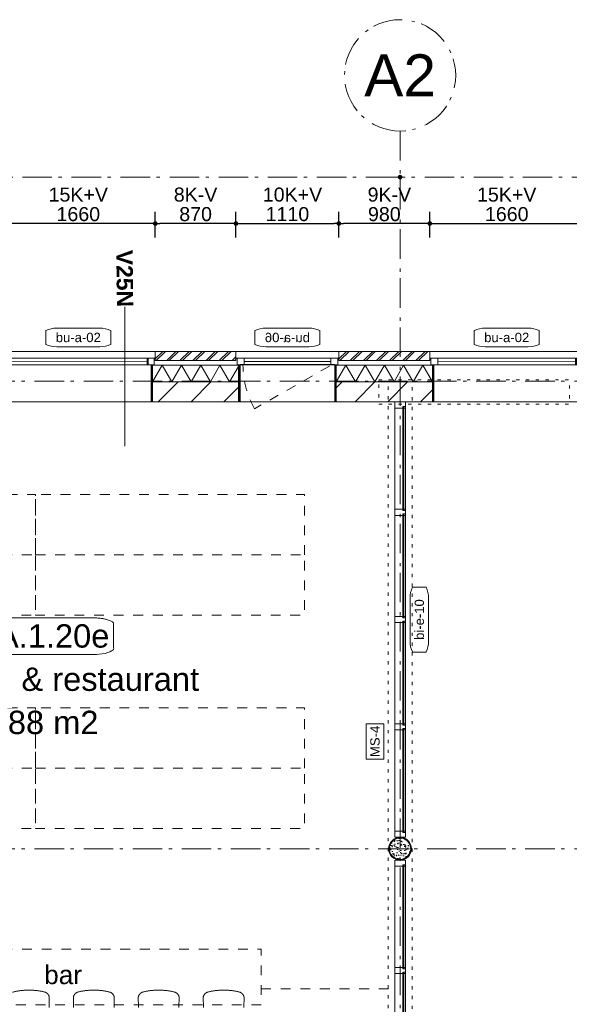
# Model space of a CAD drawing. Header units: millimetres. Extents: x -62314 to 79800, y -34032 to 28340.
# Tile 9 of 256: x -11289 to -5362, y 13598 to 24210. Entities that reach past the tile are written whole.
import ezdxf
from ezdxf.enums import TextEntityAlignment as Align

# ---------------------------------------------------------------- set-up
doc = ezdxf.new("R2010")
doc.units = ezdxf.units.MM
doc.header["$LTSCALE"] = 508
doc.header["$PDMODE"] = 1
doc.header["$PDSIZE"] = -2
for name, pattern in [('Dash Style-1', [0.41664, 0.20828, -0.20836]), ('Dash Style-5', [0.20828, 0.069425, -0.138855]), ('Dash Style-6', [1.04164, 0.625, -0.20828, 0.06943, -0.13893])]:
    doc.linetypes.add(name, pattern=pattern)
doc.layers.get('0').update_dxf_attribs({"lineweight": 0})
doc.layers.get('DEFPOINTS').update_dxf_attribs({"lineweight": 0})
for name, color, linetype, lineweight in [('(00) tekening-bovenliggend', 8, 'Dash Style-1', 0), ('(00) tekening-lijn draairichting', 7, 'Dash Style-1', 0), ('(00) tekening-merk kozijn', 40, 'Continuous', 0), ('(00) tekening-stramien-algemeen', 7, 'Dash Style-6', 0), ('(00) tekening-verwijzing', 33, 'Fence_Line', 0), ('(00) tekst-algemeen', 8, 'Continuous', 0), ('(00) tekst-klein', 8, 'Continuous', 0), ('(00) tekst-ruimtenummer-algemeen', 8, 'Continuous', 0), ('(00) tekst-ruimtenummer-gradering', 8, 'Continuous', 0), ('(00) tekst-symbool', 8, 'Continuous', 0), ('(00) tekst-tekening verwijzing', 8, 'Continuous', 0), ('(21) buitenwanden-X baksteen_metselwerk', 92, 'Continuous', 0), ('(22) binnenwanden-X kalkzandsteen', 1, 'Continuous', 0), ('(28) hoofddraagconstructie-bovenliggend', 1, 'Dash Style-5', 0), ('(42) binnenwandafwerkingen-R plaatmateriaal algemeen', 12, 'Continuous', 0), ('(8_) losse inventaris-(82) interieur', 1, 'Dash Style-1', 0), ('(__) constructies_materialen-K isolatie', 8, 'Continuous', 0), ('(__) constructies_materialen-q beton', 6, 'Continuous', 0), ('(__) constructies_materialen-Xh2 staalproducten', 1, 'Continuous', 0), ('Dimension', 7, 'Continuous', 0), ('None', 7, 'Continuous', 0)]:
    doc.layers.add(name, color=color, linetype=linetype, lineweight=lineweight)
doc.styles.add('Arial', font='Arial')
doc.styles.add('Arial Bold (bold)', font='Arial Bold')
doc.styles.add('Arial Italic (italic)', font='Arial Italic')
doc.styles.add('Helvetica', font='Helvetica')
doc.linetypes.add('Fence_Line', pattern='A,0,[1,Fence_Line.shx,S=0.19685,R=0,X=0,Y=-0.441942],-5', length=5)
doc.dimstyles.new('KE __', dxfattribs={"dimtxt": 151.308594, "dimasz": 50.074463, "dimexe": 125, "dimexo": 500, "dimgap": 25, "dimtad": 1, "dimdec": 1, "dimtxsty": 'Helvetica', "dimblk": 'DOT', "dimblk1": 'DOT', "dimblk2": 'DOT', "dimcen": 0, "dimdle": 100, "dimazin": 0, "dimtfac": 0.8, "dimtdec": 1, "dimtix": 1, "dimtmove": 0, "dimatfit": 0, "dimldrblk": 'DOT', "dimfxl": 150, "dimfxlon": 1, "dimfrac": 2, "dimtolj": 1, "dimarcsym": 0})
pattern_1 = [(45, (163395.98, 42314.6), (70.71068, -70.71068), []), (45, (163410.13, 42300.46), (70.71068, -70.71068), [])]
pattern_2 = [(45, (163395.98, 42314.6), (-176.7767, 176.7767), [])]

# ---------------------------------------------------------------- blocks, each defined once
blk = doc.blocks.new('00-merk kozijn')
at = {"layer": '(00) tekening-merk kozijn', "color": 2, "lineweight": 0, "transparency": 33554687, "flags": 128}
blk.add_lwpolyline([(233, 50, 0.105357), (349, 75), (350, 75), (350, 225), (349, 225, 0.105357), (233, 250), (-233, 250, 0.105357), (-349, 225), (-350, 225), (-350, 75), (-349, 75, 0.105357), (-233, 50)], format="xyb", close=True, dxfattribs=at)
at = {"layer": 'None', "color": 7, "linetype": 'Continuous', "lineweight": 0, "transparency": 33554687}
blk.add_point((0, 0), dxfattribs=at)
at = {"layer": '(00) tekening-merk kozijn', "color": 2, "transparency": 33554687, "style": 'Arial'}
blk.add_attdef('MERK', text='', height=101, dxfattribs=at).set_placement((0, 150), align=Align.MIDDLE_CENTER)
blk = doc.blocks.new('Group-6-1')
at = {"layer": 'None', "color": 17, "lineweight": 0, "transparency": 33554687}
for p, q in [((52, -99), (52, -114)), ((1172, -99), (1172, -114))]:
    blk.add_line(p, q, dxfattribs=at)
at = {"layer": 'None', "color": 17, "lineweight": 0, "transparency": 33554687, "flags": 128}
blk.add_lwpolyline([(52, -87), (1172, -87), (1172, -99), (52, -99)], close=True, dxfattribs=at)
blk = doc.blocks.new('Group-7-1')
at = {"layer": 'None', "color": 17, "lineweight": 0, "transparency": 33554687}
for p, q in [((1209, -99), (1209, -114)), ((2329, -99), (2329, -114))]:
    blk.add_line(p, q, dxfattribs=at)
at = {"layer": 'None', "color": 17, "lineweight": 0, "transparency": 33554687, "flags": 128}
blk.add_lwpolyline([(1209, -87), (2329, -87), (2329, -99), (1209, -99)], close=True, dxfattribs=at)
blk = doc.blocks.new('Group-8-1')
at = {"layer": 'None', "color": 17, "lineweight": 0, "transparency": 33554687}
for p, q in [((3522, -99), (3522, -114)), ((4642, -99), (4642, -114))]:
    blk.add_line(p, q, dxfattribs=at)
at = {"layer": 'None', "color": 17, "lineweight": 0, "transparency": 33554687, "flags": 128}
blk.add_lwpolyline([(3522, -87), (4642, -87), (4642, -99), (3522, -99)], close=True, dxfattribs=at)
blk = doc.blocks.new('Group-9-1')
at = {"layer": 'None', "color": 17, "lineweight": 0, "transparency": 33554687}
for p, q in [((2366, -99), (2366, -114)), ((3485, -99), (3485, -114))]:
    blk.add_line(p, q, dxfattribs=at)
at = {"layer": 'None', "color": 17, "lineweight": 0, "transparency": 33554687, "flags": 128}
blk.add_lwpolyline([(2366, -87), (3485, -87), (3485, -99), (2366, -99)], close=True, dxfattribs=at)
blk = doc.blocks.new('bi-e-10 plt')
at = {"layer": 'None', "color": 17, "lineweight": 0, "transparency": 33554687, "flags": 128}
for points in [[(0, 0), (4694, 0), (4694, -114), (0, -114)], [(0, 0), (67, 0), (67, -114), (0, -114)], [(1157, 0), (1224, 0), (1224, -114), (1157, -114)], [(2314, 0), (2381, 0), (2381, -114), (2314, -114)], [(3470, 0), (3537, 0), (3537, -114), (3470, -114)], [(4627, 0), (4694, 0), (4694, -114), (4627, -114)]]:
    blk.add_lwpolyline(points, close=True, dxfattribs=at)
at = {"layer": '(00) tekening-merk kozijn', "color": 1, "transparency": 33554687}
ref = blk.add_blockref('00-merk kozijn', (2347, -114), dxfattribs=dict(at, rotation=180))
ref.add_attrib('MERK', 'bi-e-10', dxfattribs={"color": 2, "transparency": 33554687, "height": 100.7, "style": 'Arial'}).set_placement((2347, -264), align=Align.MIDDLE_CENTER)
at = {"layer": 'None', "color": 17, "transparency": 33554687}
for name in ['Group-6-1', 'Group-7-1', 'Group-9-1', 'Group-8-1']:
    blk.add_blockref(name, (0, 0), dxfattribs=at)
blk = doc.blocks.new('bi-e-09 plt')
at = {"layer": '(00) tekening-bovenliggend', "color": 17, "linetype": 'Dash Style-5', "lineweight": 0}
blk.add_line((553, -114), (553, -994), dxfattribs=at)
at = {"layer": '(00) tekening-bovenliggend', "color": 17, "linetype": 'Dash Style-5', "lineweight": 0, "transparency": 33554687}
blk.add_arc((554, -114), 930, 270, 0, dxfattribs=at)
at = {"layer": 'None', "color": 17, "lineweight": 0, "transparency": 33554687}
for p, q in [((52, -99), (52, -114)), ((516, -99), (516, -114)), ((1520, -99), (1520, -114)), ((2639, -99), (2639, -114)), ((2676, -99), (2676, -114)), ((3796, -99), (3796, -114)), ((3833, -99), (3833, -114)), ((4953, -99), (4953, -114))]:
    blk.add_line(p, q, dxfattribs=at)
at = {"layer": 'None', "color": 17, "lineweight": 0, "transparency": 33554687, "flags": 128}
for points in [[(0, 0), (5005, 0), (5005, -114), (0, -114)], [(0, 0), (67, 0), (67, -114), (0, -114)], [(501, 0), (568, 0), (568, -114), (501, -114)], [(1468, 0), (1535, 0), (1535, -114), (1468, -114)], [(2624, 0), (2691, 0), (2691, -114), (2624, -114)], [(3781, 0), (3848, 0), (3848, -114), (3781, -114)], [(4938, 0), (5005, 0), (5005, -114), (4938, -114)], [(52, -87), (516, -87), (516, -99), (52, -99)], [(553, -74), (1483, -74), (1483, -114), (553, -114)], [(1520, -87), (2639, -87), (2639, -99), (1520, -99)], [(2676, -87), (3796, -87), (3796, -99), (2676, -99)], [(3833, -87), (4953, -87), (4953, -99), (3833, -99)]]:
    blk.add_lwpolyline(points, close=True, dxfattribs=at)
at = {"layer": '(00) tekening-merk kozijn', "color": 1, "transparency": 33554687}
ref = blk.add_blockref('00-merk kozijn', (2502, -114), dxfattribs=dict(at, rotation=180))
ref.add_attrib('MERK', 'bi-e-09', dxfattribs={"color": 2, "transparency": 33554687, "height": 100.7, "style": 'Arial'}).set_placement((2502, -264), align=Align.MIDDLE_CENTER)
at = {"layer": '(00) tekst-klein', "color": 17, "insert": (568, 2), "char_height": 50.3, "attachment_point": 7, "line_spacing_factor": 0.962448, "style": 'Arial'}
blk.add_mtext('dm 900', dxfattribs=at)
blk = doc.blocks.new('Group-11-1')
at = {"layer": '(8_) losse inventaris-(82) interieur', "color": 17, "linetype": 'Continuous', "lineweight": 0, "transparency": 33554687}
for points in [[(-174366, -28638), (-174368, -28750)], [(-174106, -28638), (-174104, -28750)], [(-173666, -28638), (-173668, -28750)], [(-173406, -28638), (-173404, -28750)], [(-172966, -28638), (-172968, -28750)], [(-172706, -28638), (-172704, -28750)], [(-172266, -28638), (-172268, -28750)]]:
    blk.add_lwpolyline(points, dxfattribs=at)
for points, weights in [([(-174408, -28587), (-174525, -28556), (-174647, -28556), (-174764, -28587)], [1, 0.979510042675, 0.979510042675, 1]), ([(-174366, -28638), (-174371, -28614), (-174387, -28596), (-174408, -28587)], [1, 0.92980301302, 0.92980301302, 1]), ([(-174064, -28587), (-174085, -28596), (-174100, -28614), (-174106, -28638)], [1, 0.92980301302, 0.92980301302, 1]), ([(-173708, -28587), (-173825, -28556), (-173947, -28556), (-174064, -28587)], [1, 0.979510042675, 0.979510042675, 1]), ([(-173666, -28638), (-173671, -28614), (-173687, -28596), (-173708, -28587)], [1, 0.92980301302, 0.92980301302, 1]), ([(-173364, -28587), (-173385, -28596), (-173400, -28614), (-173406, -28638)], [1, 0.92980301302, 0.92980301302, 1]), ([(-173008, -28587), (-173125, -28556), (-173247, -28556), (-173364, -28587)], [1, 0.979510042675, 0.979510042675, 1]), ([(-172966, -28638), (-172971, -28614), (-172987, -28596), (-173008, -28587)], [1, 0.92980301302, 0.92980301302, 1]), ([(-172664, -28587), (-172685, -28596), (-172700, -28614), (-172706, -28638)], [1, 0.92980301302, 0.92980301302, 1]), ([(-172308, -28587), (-172425, -28556), (-172547, -28556), (-172664, -28587)], [1, 0.979510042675, 0.979510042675, 1]), ([(-172266, -28638), (-172271, -28614), (-172287, -28596), (-172308, -28587)], [1, 0.92980301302, 0.92980301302, 1])]:
    blk.add_rational_spline(points, weights, degree=3, dxfattribs=at)
blk = doc.blocks.new('Group-12-1')
at = {"layer": '(8_) losse inventaris-(82) interieur', "color": 17, "lineweight": 0, "transparency": 33554687}
blk.add_line((-172082, -28551), (-170640, -28551), dxfattribs=at)
at = {"layer": '(8_) losse inventaris-(82) interieur', "color": 17, "lineweight": 0, "transparency": 33554687, "flags": 128}
for points in [[(-174513, -23873), (-174513, -23223), (-177413, -23223), (-177413, -23873)], [(-171613, -23873), (-171613, -23223), (-174513, -23223), (-174513, -23873)], [(-174513, -26173), (-174513, -25523), (-177413, -25523), (-177413, -26173)], [(-171613, -26173), (-171613, -25523), (-174513, -25523), (-174513, -26173)]]:
    blk.add_lwpolyline(points, dxfattribs=at)
for points in [[(-177413, -23873), (-174513, -23873), (-174513, -24523), (-177413, -24523)], [(-174513, -23873), (-171613, -23873), (-171613, -24523), (-174513, -24523)], [(-177413, -26173), (-174513, -26173), (-174513, -26823), (-177413, -26823)], [(-174513, -26173), (-171613, -26173), (-171613, -26823), (-174513, -26823)], [(-176352, -28123), (-172082, -28123), (-172082, -28723), (-176352, -28723)]]:
    blk.add_lwpolyline(points, close=True, dxfattribs=at)
at = {"layer": 'None', "color": 17, "transparency": 33554687}
blk.add_blockref('Group-11-1', (0, 0), dxfattribs=at)
at = {"layer": '(8_) losse inventaris-(82) interieur', "color": 17, "transparency": 33554687, "insert": (-174421, -28298), "char_height": 201.7, "attachment_point": 1, "line_spacing_factor": 0.834288, "style": 'Helvetica'}
blk.add_mtext('bar', dxfattribs=at)
blk = doc.blocks.new('(00)-1-ruimtenummer-200')
at = {"layer": '(00) tekst-ruimtenummer-algemeen', "color": 17, "lineweight": 0, "transparency": 33554687}
blk.add_open_spline([(433, 618), (491, 618), (592, 600), (650, 570), (650, 420), (650, 271), (592, 241), (491, 223), (0, 223), (-491, 223), (-592, 241), (-650, 271), (-650, 420), (-650, 570), (-592, 600), (-491, 618), (-15, 618), (433, 618)], degree=2, knots=[0, 0, 0, 0.013296, 0.026591, 0.039887, 0.251662, 0.264958, 0.278253, 0.291549, 0.503324, 0.51662, 0.529915, 0.543211, 0.754986, 0.768281, 0.781577, 0.794873, 1, 1, 1], dxfattribs=at)
at = {"layer": 'None', "color": 7, "linetype": 'Continuous', "lineweight": 0}
blk.add_point((0, 0), dxfattribs=at)
at = {"layer": '(00) tekst-ruimtenummer-algemeen', "color": 17, "transparency": 33554687, "style": 'Arial'}
for tag, p in [('nummer', (0, 223)), ('naam', (0, -243)), ('oppervlak', (0, -710))]:
    blk.add_attdef(tag, text='', height=252, dxfattribs=at).set_placement(p, align=Align.BOTTOM_CENTER)
at = {"layer": '(00) tekst-ruimtenummer-gradering', "color": 17, "transparency": 33554687, "style": 'Arial Italic (italic)'}
blk.add_attdef('personen', text='', height=252, dxfattribs=at).set_placement((0, -875), align=Align.TOP_CENTER)
at = {"layer": 'None', "color": 0, "flags": 1}
blk.add_attdef('klasse', (-1353, -1668), '', height=252, dxfattribs=at)
blk = doc.blocks.new('Group-15-1')
at = {"layer": 'None', "color": 17, "transparency": 33554687}
blk.add_blockref('Group-12-1', (0, 0), dxfattribs=at)
at = {"layer": 'None', "color": 17, "transparency": 33554687, "rotation": 90}
for name, p in [('bi-e-10 plt', (-170640, -26917)), ('bi-e-09 plt', (-170640, -32167))]:
    blk.add_blockref(name, p, dxfattribs=at)
at = {"layer": 'None', "color": 17, "transparency": 33554687}
ref = blk.add_blockref('(00)-1-ruimtenummer-200', (-174324, -25170), dxfattribs=at)
ref.add_attrib('nummer', 'A.1.20e', dxfattribs={"layer": '(00) tekst-ruimtenummer-algemeen', "color": 17, "transparency": 33554687, "height": 251.7, "style": 'Arial'}).set_placement((-174324, -24948), align=Align.BOTTOM_CENTER)
ref.add_attrib('naam', 'keuken & restaurant', dxfattribs={"layer": '(00) tekst-ruimtenummer-algemeen', "color": 17, "transparency": 33554687, "height": 251.72, "style": 'Arial'}).set_placement((-174324, -25414), align=Align.BOTTOM_CENTER)
ref.add_attrib('oppervlak', '88 m2', dxfattribs={"layer": '(00) tekst-ruimtenummer-algemeen', "color": 17, "transparency": 33554687, "height": 251.7, "style": 'Arial'}).set_placement((-174324, -25880), align=Align.BOTTOM_CENTER)
blk = doc.blocks.new('kolom 244.5x6.3-staal-beton')
at = {"layer": '(__) constructies_materialen-q beton', "linetype": 'Continuous', "lineweight": 0, "transparency": 33554687}
h = blk.add_hatch(dxfattribs=at)
h.set_pattern_fill('(__)q beton gewapend fijn 1_5', color=253, style=0, pattern_type=2)
h.set_pattern_definition([(95, (0, 0), (77.05, 64.654), [10.477, -115.252])])
h.paths.add_polyline_path([(115, 0), (115, -11), (113, -23), (111, -34), (107, -44), (102, -54), (96, -64), (89, -73), (82, -82), (73, -89), (64, -96), (54, -102), (44, -107), (34, -111), (23, -113), (11, -115), (0, -116), (-11, -115), (-23, -113), (-34, -111), (-44, -107), (-54, -102), (-64, -96), (-73, -89), (-82, -82), (-89, -73), (-96, -64), (-102, -54), (-107, -44), (-111, -34), (-113, -23), (-115, -11), (-116, 0), (-115, 11), (-113, 23), (-111, 34), (-107, 44), (-102, 54), (-96, 64), (-89, 73), (-82, 82), (-73, 89), (-64, 96), (-54, 102), (-44, 107), (-34, 111), (-23, 113), (-11, 115), (0, 115), (11, 115), (23, 113), (34, 111), (44, 107), (54, 102), (64, 96), (73, 89), (82, 82), (89, 73), (96, 64), (102, 54), (107, 44), (111, 34), (113, 23), (115, 11)])
h = blk.add_hatch(dxfattribs=at)
h.set_pattern_fill('(__)q beton gewapend fijn 1_5-1', color=8, style=0, pattern_type=2)
h.set_pattern_definition([(40, (0, 0), (-88.01, 60.6), [8.382, -92.202]), (145.45, (6.42, 5.39), (-10.957, 125.25), [8.905, -97.95]), (91.184, (-19.76, 19.76), (121.776, 89.074), [15.716, -172.88]), (141.636, (-9.61, 27.18), (-3.9, 188.55), [13.36, -146.924]), (36.18, (-19.76, 19.76), (-3.9, 188.55), [12.57, -138.3]), (66, (-4.94, 24.696), (98.736, 19.192), [10.477, -115.252]), (11, (-4.94, 24.7), (-47.597, 95.67), [8.382, -92.202]), (116.45, (3.29, 26.295), (51.14, 114.86), [8.905, -97.95]), (82.5, (0, 0), (-31.683, 34.085), [0.01, -277.224]), (82.5, (302.015, 2294.028), (-31.683, 34.0854), [0.011, -277.2237]), (82.5, (302.05, 2294.305), (-31.683, 34.0854), [0.011, -277.2237]), (82.5, (612.402, 4651.658), (-31.683, 34.08538), [0.011, -277.2237]), (82.5, (612.44, 4651.935), (-31.683, 34.08538), [0.011, -277.2237]), (52.5, (0, 0), (-12.974, 64.948), [0.01, -177.618]), (52.5, (825.335, 1075.597), (-12.9744, 64.9479), [0.011, -177.6175]), (52.5, (825.505, 1075.82), (-12.9744, 64.9479), [0.011, -177.6175]), (52.5, (2201.67, 2869.27), (-12.97435, 64.94785), [0.011, -177.6175]), (52.5, (2201.84, 2869.493), (-12.97435, 64.94785), [0.011, -177.6175]), (12.5, (-22.03, -22.03), (54.96, 50.5044), [0.01, -288.47]), (12.5, (844.31, 170.034), (54.9603, 50.5044), [0.011, -288.4695]), (12.5, (844.584, 170.095), (54.9603, 50.5044), [0.011, -288.4695]), (12.5, (3546.987, 769.203), (54.96032, 50.5044), [0.011, -288.4695]), (12.5, (3547.26, 769.264), (54.96032, 50.5044), [0.011, -288.4695]), (2.5, (-31.91, -31.91), (47.72, 67.497), [0.01, -220.436]), (2.5, (1120.5, 18.41), (47.72, 67.4973), [0.011, -220.436]), (2.5, (1120.78, 18.42), (47.72, 67.4973), [0.011, -220.436]), (2.5, (2957.37, 98.61), (47.7201, 67.4973), [0.011, -220.4356]), (2.5, (2957.65, 98.62), (47.7201, 67.4973), [0.011, -220.4356])])
h.paths.add_polyline_path([(115, 0), (115, -11), (113, -23), (111, -34), (107, -44), (102, -54), (96, -64), (89, -73), (82, -82), (73, -89), (64, -96), (54, -102), (44, -107), (34, -111), (23, -113), (11, -115), (0, -116), (-11, -115), (-23, -113), (-34, -111), (-44, -107), (-54, -102), (-64, -96), (-73, -89), (-82, -82), (-89, -73), (-96, -64), (-102, -54), (-107, -44), (-111, -34), (-113, -23), (-115, -11), (-116, 0), (-115, 11), (-113, 23), (-111, 34), (-107, 44), (-102, 54), (-96, 64), (-89, 73), (-82, 82), (-73, 89), (-64, 96), (-54, 102), (-44, 107), (-34, 111), (-23, 113), (-11, 115), (0, 115), (11, 115), (23, 113), (34, 111), (44, 107), (54, 102), (64, 96), (73, 89), (82, 82), (89, 73), (96, 64), (102, 54), (107, 44), (111, 34), (113, 23), (115, 11)])
at = {"layer": '(__) constructies_materialen-q beton', "color": 5, "lineweight": 0, "transparency": 33554687, "flags": 128}
blk.add_lwpolyline([(115, 0), (115, -11), (113, -23), (111, -34), (107, -44), (102, -54), (96, -64), (89, -73), (82, -82), (73, -89), (64, -96), (54, -102), (44, -107), (34, -111), (23, -113), (11, -115), (0, -116), (-11, -115), (-23, -113), (-34, -111), (-44, -107), (-54, -102), (-64, -96), (-73, -89), (-82, -82), (-89, -73), (-96, -64), (-102, -54), (-107, -44), (-111, -34), (-113, -23), (-115, -11), (-116, 0), (-115, 11), (-113, 23), (-111, 34), (-107, 44), (-102, 54), (-96, 64), (-89, 73), (-82, 82), (-73, 89), (-64, 96), (-54, 102), (-44, 107), (-34, 111), (-23, 113), (-11, 115), (0, 115), (11, 115), (23, 113), (34, 111), (44, 107), (54, 102), (64, 96), (73, 89), (82, 82), (89, 73), (96, 64), (102, 54), (107, 44), (111, 34), (113, 23), (115, 11)], close=True, dxfattribs=at)
at = {"layer": '(__) constructies_materialen-Xh2 staalproducten', "color": 3, "lineweight": 0, "transparency": 33554687, "flags": 128}
for points in [[(-123, 0, -0.414214), (0, 122, -0.414214), (122, 0, -0.414214), (0, -123, -0.414214)], [(-116, 0, -0.414214), (0, 115, -0.414214), (115, 0, -0.414214), (0, -116, -0.414214)]]:
    blk.add_lwpolyline(points, format="xyb", close=True, dxfattribs=at)
at = {"layer": 'None', "color": 7, "linetype": 'Continuous', "lineweight": 0, "transparency": 33554687}
blk.add_point((0, 0), dxfattribs=at)
blk = doc.blocks.new('Group-52-1')
at = {"layer": '(28) hoofddraagconstructie-bovenliggend', "color": 2, "lineweight": 0, "transparency": 33554687, "flags": 128}
blk.add_lwpolyline([(9270, 15531), (9530, 15531), (9530, -122), (9270, -122)], close=True, dxfattribs=at)
at = {"layer": 'None', "color": 17, "transparency": 33554687}
blk.add_blockref('kolom 244.5x6.3-staal-beton', (9400, 10500), dxfattribs=at)
blk = doc.blocks.new('constructie laagbouw basis-blok a')
at = {"layer": 'None', "color": 17, "transparency": 33554687}
blk.add_blockref('Group-52-1', (0, 0), dxfattribs=at)
blk = doc.blocks.new('constructie laagbouw 01')
at = {"layer": '(28) hoofddraagconstructie-bovenliggend', "color": 2, "lineweight": 0, "transparency": 33554687, "flags": 128}
blk.add_lwpolyline([(-10743, 7843), (-8686, 7843), (-8686, 7583), (-10743, 7583)], close=True, dxfattribs=at)
blk = doc.blocks.new('constructie laagbouw 01 totaal')
at = {"layer": 'None', "color": 17, "transparency": 33554687}
for name, p in [('constructie laagbouw basis-blok a', (-17192, -7733)), ('constructie laagbouw 01', (2721, -23))]:
    blk.add_blockref(name, p, dxfattribs=at)
blk = doc.blocks.new('_Dot')
at = {"color": 0, "linetype": 'ByBlock', "lineweight": -2}
blk.add_line((-0.5, 0), (-1, 0), dxfattribs=at)
at = {"color": 0, "linetype": 'ByBlock', "const_width": 0.5}
blk.add_lwpolyline([(-0.25, 0, 1), (0.25, 0, 1)], format="xyb", close=True, dxfattribs=at)
blk = doc.blocks.new('*D100')
at = {"layer": 'DEFPOINTS', "color": 0, "transparency": 33554687}
for p in [(-11487, 22013), (-11487, 20635), (-9827, 20635)]:
    blk.add_point(p, dxfattribs=at)
at = {"layer": 'Dimension', "color": 0, "lineweight": -2, "transparency": 33554687}
for p, q in [((-11487, 21863), (-11487, 22138)), ((-9827, 21863), (-9827, 22138)), ((-9877, 22013), (-11437, 22013))]:
    blk.add_line(p, q, dxfattribs=at)
at = {"layer": 'Dimension', "color": 0, "lineweight": -2, "xscale": 50.07446289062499, "yscale": 50.07446289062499, "zscale": 50.07446289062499, "rotation": 180}
blk.add_blockref('_Dot', (-11487, 22013), dxfattribs=at)
at = {"layer": 'Dimension', "color": 0, "lineweight": -2, "xscale": 50.07446289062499, "yscale": 50.07446289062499, "zscale": 50.07446289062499}
blk.add_blockref('_Dot', (-9827, 22013), dxfattribs=at)
at = {"layer": 'Dimension', "color": 0, "lineweight": 0, "transparency": 33554687, "insert": (-10657, 22114), "char_height": 151.3, "attachment_point": 5, "style": 'Helvetica'}
blk.add_mtext('\\A1;1660', dxfattribs=at)
blk = doc.blocks.new('*D103')
at = {"layer": 'DEFPOINTS', "color": 0, "transparency": 33554687}
for p in [(-9827, 22013), (-9827, 20635), (-8957, 20635)]:
    blk.add_point(p, dxfattribs=at)
at = {"layer": 'Dimension', "color": 0, "lineweight": -2, "transparency": 33554687}
for p, q in [((-9827, 21863), (-9827, 22138)), ((-8957, 21863), (-8957, 22138)), ((-9007, 22013), (-9777, 22013))]:
    blk.add_line(p, q, dxfattribs=at)
at = {"layer": 'Dimension', "color": 0, "lineweight": -2, "xscale": 50.07446289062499, "yscale": 50.07446289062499, "zscale": 50.07446289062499, "rotation": 180}
blk.add_blockref('_Dot', (-9827, 22013), dxfattribs=at)
at = {"layer": 'Dimension', "color": 0, "lineweight": -2, "xscale": 50.07446289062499, "yscale": 50.07446289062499, "zscale": 50.07446289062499}
blk.add_blockref('_Dot', (-8957, 22013), dxfattribs=at)
at = {"layer": 'Dimension', "color": 0, "lineweight": 0, "transparency": 33554687, "insert": (-9392, 22114), "char_height": 151.3, "attachment_point": 5, "style": 'Helvetica'}
blk.add_mtext('\\A1;870', dxfattribs=at)
blk = doc.blocks.new('*D104')
at = {"layer": 'DEFPOINTS', "color": 0, "transparency": 33554687}
for p in [(-7847, 22013), (-7847, 20635), (-6867, 20635)]:
    blk.add_point(p, dxfattribs=at)
at = {"layer": 'Dimension', "color": 0, "lineweight": -2, "transparency": 33554687}
for p, q in [((-7847, 21863), (-7847, 22138)), ((-6867, 21863), (-6867, 22138)), ((-6917, 22013), (-7797, 22013))]:
    blk.add_line(p, q, dxfattribs=at)
at = {"layer": 'Dimension', "color": 0, "lineweight": -2, "xscale": 50.07446289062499, "yscale": 50.07446289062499, "zscale": 50.07446289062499, "rotation": 180}
blk.add_blockref('_Dot', (-7847, 22013), dxfattribs=at)
at = {"layer": 'Dimension', "color": 0, "lineweight": -2, "xscale": 50.07446289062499, "yscale": 50.07446289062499, "zscale": 50.07446289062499}
blk.add_blockref('_Dot', (-6867, 22013), dxfattribs=at)
at = {"layer": 'Dimension', "color": 0, "lineweight": 0, "transparency": 33554687, "insert": (-7357, 22114), "char_height": 151.3, "attachment_point": 5, "style": 'Helvetica'}
blk.add_mtext('\\A1;980', dxfattribs=at)
blk = doc.blocks.new('*D117')
at = {"layer": 'DEFPOINTS', "color": 0, "transparency": 33554687}
for p in [(-5207, 22013), (-6867, 20635), (-5207, 20635)]:
    blk.add_point(p, dxfattribs=at)
at = {"layer": 'Dimension', "color": 0, "lineweight": -2, "transparency": 33554687}
for p, q in [((-6867, 21863), (-6867, 22138)), ((-5207, 21863), (-5207, 22138)), ((-6817, 22013), (-5257, 22013))]:
    blk.add_line(p, q, dxfattribs=at)
at = {"layer": 'Dimension', "color": 0, "lineweight": -2, "xscale": 50.07446289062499, "yscale": 50.07446289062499, "zscale": 50.07446289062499, "rotation": 180}
blk.add_blockref('_Dot', (-6867, 22013), dxfattribs=at)
at = {"layer": 'Dimension', "color": 0, "lineweight": -2, "xscale": 50.07446289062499, "yscale": 50.07446289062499, "zscale": 50.07446289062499}
blk.add_blockref('_Dot', (-5207, 22013), dxfattribs=at)
at = {"layer": 'Dimension', "color": 0, "lineweight": 0, "transparency": 33554687, "insert": (-6037, 22114), "char_height": 151.3, "attachment_point": 5, "style": 'Helvetica'}
blk.add_mtext('\\A1;1660', dxfattribs=at)
blk = doc.blocks.new('Isolatie Object-17')
at = {"layer": '(__) constructies_materialen-K isolatie', "color": 2, "lineweight": 0, "transparency": 33554687, "flags": 128}
blk.add_lwpolyline([(0, 90), (1038, 90), (1038, -90), (0, -90)], close=True, dxfattribs=at)
blk.add_lwpolyline([(0, -90), (104, 90), (208, -90), (208, -90), (312, 90), (416, -90), (416, -90), (520, 90), (624, -90), (624, -90), (727, 90), (831, -90), (935, 90), (1038, -88)], dxfattribs=at)
blk = doc.blocks.new('kozijn aansluiting-hoek zonder lijst')
at = {"layer": '(42) binnenwandafwerkingen-R plaatmateriaal algemeen', "color": 17, "lineweight": 0, "transparency": 33554687, "flags": 128}
blk.add_lwpolyline([(-32, 469), (-22, 469), (-22, 75), (-32, 75)], close=True, dxfattribs=at)
at = {"layer": 'None', "color": 17, "lineweight": 0, "transparency": 33554687}
blk.add_line((-17, 255), (-17, 469), dxfattribs=at)
at = {"layer": 'None', "color": 17, "lineweight": 0, "transparency": 33554687, "flags": 128}
blk.add_lwpolyline([(-76, 70), (0, 70), (0, 0), (-76, 0)], close=True, dxfattribs=at)
at = {"layer": 'None', "color": 7, "linetype": 'Continuous', "lineweight": 0, "transparency": 33554687}
for p in [(0, 0), (12, -75)]:
    blk.add_point(p, dxfattribs=at)
blk = doc.blocks.new('bu-a-06 plt')
at = {"layer": '(00) tekening-lijn draairichting', "color": 17, "lineweight": 0, "transparency": 33554687, "flags": 128}
blk.add_lwpolyline([(909, -298, 0.12979), (1034, 175), (76, 175)], format="xyb", close=True, dxfattribs=at)
at = {"layer": 'None', "color": 17, "lineweight": 0, "transparency": 33554687}
blk.add_line((1022, 210), (88, 210), dxfattribs=at)
at = {"layer": 'None', "color": 17, "lineweight": 0, "transparency": 33554687, "flags": 128}
for points in [[(0, 320), (1110, 320), (1110, 245), (0, 245)], [(88, 245), (1022, 245), (1022, 175), (88, 175)], [(44, 180), (1066, 180), (1066, -224), (44, -224)]]:
    blk.add_lwpolyline(points, close=True, dxfattribs=at)
at = {"layer": 'None', "color": 7, "linetype": 'Continuous', "lineweight": 0, "transparency": 33554687}
blk.add_point((0, 0), dxfattribs=at)
at = {"layer": '(00) tekst-algemeen', "color": 17, "transparency": 33554687}
blk.add_blockref('00-merk kozijn', (555, 320), dxfattribs=at).add_auto_attribs({'MERK': 'bu-a-06'})
at = {"layer": 'None', "color": 17, "transparency": 33554687, "rotation": 180}
blk.add_blockref('kozijn aansluiting-hoek zonder lijst', (12, 245), dxfattribs=at)
at = {"layer": 'None', "color": 17, "transparency": 33554687, "xscale": -1, "rotation": 180}
blk.add_blockref('kozijn aansluiting-hoek zonder lijst', (1098, 245), dxfattribs=at)
blk = doc.blocks.new('bu-a-02 plt')
at = {"layer": 'None', "color": 17, "lineweight": 0, "transparency": 33554687}
blk.add_line((88, 210), (1584, 213), dxfattribs=at)
at = {"layer": 'None', "color": 17, "lineweight": 0, "transparency": 33554687, "flags": 128}
for points in [[(0, 320), (1660, 320), (1660, 245), (0, 245)], [(88, 245), (1584, 245), (1584, 175), (88, 175)], [(44, 175), (1616, 175), (1616, -224), (44, -224)]]:
    blk.add_lwpolyline(points, close=True, dxfattribs=at)
at = {"layer": 'None', "color": 7, "linetype": 'Continuous', "lineweight": 0, "transparency": 33554687}
blk.add_point((0, 0), dxfattribs=at)
at = {"layer": '(00) tekst-algemeen', "color": 17, "transparency": 33554687}
blk.add_blockref('00-merk kozijn', (830, 320), dxfattribs=at).add_auto_attribs({'MERK': 'bu-a-02'})
at = {"layer": 'None', "color": 17, "transparency": 33554687, "rotation": 180}
blk.add_blockref('kozijn aansluiting-hoek zonder lijst', (12, 245), dxfattribs=at)
at = {"layer": 'None', "color": 17, "transparency": 33554687, "xscale": -1, "rotation": 180}
blk.add_blockref('kozijn aansluiting-hoek zonder lijst', (1648, 245), dxfattribs=at)
blk = doc.blocks.new('Isolatie Object-18')
at = {"layer": '(__) constructies_materialen-K isolatie', "color": 2, "lineweight": 0, "transparency": 33554687, "flags": 128}
blk.add_lwpolyline([(0, 90), (928, 90), (928, -90), (0, -90)], close=True, dxfattribs=at)
blk.add_lwpolyline([(0, -90), (104, 90), (208, -90), (208, -90), (312, 90), (416, -90), (416, -90), (520, 90), (624, -90), (624, -90), (727, 90), (831, -90), (928, 77)], dxfattribs=at)
blk = doc.blocks.new('*D140')
at = {"layer": 'DEFPOINTS', "color": 0, "transparency": 33554687}
for p in [(-7847, 22013), (-8957, 20635), (-7847, 20635)]:
    blk.add_point(p, dxfattribs=at)
at = {"layer": 'Dimension', "color": 0, "lineweight": -2, "transparency": 33554687}
for p, q in [((-8957, 21863), (-8957, 22138)), ((-7847, 21863), (-7847, 22138)), ((-8907, 22013), (-7897, 22013))]:
    blk.add_line(p, q, dxfattribs=at)
at = {"layer": 'Dimension', "color": 0, "lineweight": -2, "xscale": 50.07446289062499, "yscale": 50.07446289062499, "zscale": 50.07446289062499, "rotation": 180}
blk.add_blockref('_Dot', (-8957, 22013), dxfattribs=at)
at = {"layer": 'Dimension', "color": 0, "lineweight": -2, "xscale": 50.07446289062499, "yscale": 50.07446289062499, "zscale": 50.07446289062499}
blk.add_blockref('_Dot', (-7847, 22013), dxfattribs=at)
at = {"layer": 'Dimension', "color": 0, "lineweight": 0, "transparency": 33554687, "insert": (-8402, 22114), "char_height": 151.3, "attachment_point": 5, "style": 'Helvetica'}
blk.add_mtext('\\A1;1110', dxfattribs=at)
blk = doc.blocks.new('Group-162-1')
at = {"layer": '(00) tekening-verwijzing', "color": 7, "linetype": 'Continuous', "lineweight": 0, "transparency": 33554687}
blk.add_line((-173550, -21201), (-173550, -22701), dxfattribs=at)
at = {"layer": '(00) tekst-tekening verwijzing', "color": 17, "insert": (-173550, -21201), "char_height": 176.2, "attachment_point": 6, "rotation": 270.6046, "line_spacing_factor": 0.962448, "style": 'Arial Bold (bold)'}
blk.add_mtext('V25N', dxfattribs=at)
blk = doc.blocks.new('MS 4 - 150mm _ 39db')
at = {"layer": '(00) tekst-symbool', "color": 17, "lineweight": 0, "transparency": 33554687, "flags": 128}
blk.add_lwpolyline([(-190, 96), (190, 96), (190, -96), (-190, -96)], close=True, dxfattribs=at)
at = {"layer": '(00) tekst-symbool', "color": 17, "transparency": 33554687, "insert": (0, 0), "char_height": 100.9, "attachment_point": 5, "line_spacing_factor": 0.834288, "style": 'Helvetica'}
blk.add_mtext('MS-4', dxfattribs=at)
blk = doc.blocks.new('Group-165-1')
at = {"layer": 'None', "color": 17, "transparency": 33554687, "rotation": 90}
blk.add_blockref('MS 4 - 150mm _ 39db', (-170853, -25883), dxfattribs=at)
blk = doc.blocks.new('00-stramienbol')
at = {"layer": '(00) tekening-stramien-algemeen', "color": 2, "lineweight": 0, "transparency": 33554687, "flags": 128}
blk.add_lwpolyline([(0, 600), (59, 597), (117, 588), (174, 574), (230, 554), (283, 529), (333, 499), (381, 464), (424, 424), (464, 381), (499, 333), (529, 283), (554, 230), (574, 174), (588, 117), (597, 59), (600, 0), (597, -59), (588, -117), (574, -174), (554, -230), (529, -283), (499, -333), (464, -381), (424, -424), (381, -464), (333, -499), (283, -529), (230, -554), (174, -574), (117, -588), (59, -597), (0, -600), (-59, -597), (-117, -588), (-174, -574), (-230, -554), (-283, -529), (-333, -499), (-381, -464), (-424, -424), (-464, -381), (-499, -333), (-529, -283), (-554, -230), (-574, -174), (-588, -117), (-597, -59), (-600, 0), (-597, 59), (-588, 117), (-574, 174), (-554, 230), (-529, 283), (-499, 333), (-464, 381), (-424, 424), (-381, 464), (-333, 499), (-283, 529), (-230, 554), (-174, 574), (-117, 588), (-59, 597)], close=True, dxfattribs=at)
at = {"layer": '(00) tekening-stramien-algemeen', "color": 7, "linetype": 'Continuous', "lineweight": 0, "transparency": 33554687}
for p in [(0, 600), (-600, 0), (0, 0), (600, 0), (0, -600)]:
    blk.add_point(p, dxfattribs=at)
at = {"layer": '(00) tekening-stramien-algemeen', "color": 2, "transparency": 33554687, "style": 'Arial'}
blk.add_attdef('hoofdveld', text='', height=453, dxfattribs=at).set_placement((0, 0), align=Align.MIDDLE_CENTER)
at = {"layer": 'None', "color": 0, "flags": 1}
for tag, p in [('subveld_1', (-600, -1416)), ('subveld_2', (-600, -2231))]:
    blk.add_attdef(tag, p, '', height=453, dxfattribs=at)
blk = doc.blocks.new('*D408')
at = {"layer": '(00) tekening-stramien-algemeen', "color": 0, "lineweight": -2, "transparency": 33554687}
for p, q in [((9187, -500), (9187, -622)), ((18237, -497), (9237, -497)), ((18287, -500), (18287, -622))]:
    blk.add_line(p, q, dxfattribs=at)
at = {"layer": 'DEFPOINTS', "color": 0, "transparency": 33554687}
for p in [(9187, 0), (18287, 0), (9187, -497)]:
    blk.add_point(p, dxfattribs=at)
at = {"layer": '(00) tekening-stramien-algemeen', "color": 0, "lineweight": -2, "xscale": 50.07446289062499, "yscale": 50.07446289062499, "zscale": 50.07446289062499, "rotation": 180}
blk.add_blockref('_Dot', (9187, -497), dxfattribs=at)
at = {"layer": '(00) tekening-stramien-algemeen', "color": 0, "lineweight": -2, "xscale": 50.07446289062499, "yscale": 50.07446289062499, "zscale": 50.07446289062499}
blk.add_blockref('_Dot', (18287, -497), dxfattribs=at)
at = {"layer": '(00) tekening-stramien-algemeen', "color": 0, "lineweight": 0, "transparency": 33554687, "insert": (13737, -372), "char_height": 151.3, "attachment_point": 5, "style": 'Helvetica'}
blk.add_mtext('\\A1;9100', dxfattribs=at)
blk = doc.blocks.new('*D409')
at = {"layer": '(00) tekening-stramien-algemeen', "color": 0, "lineweight": -2, "transparency": 33554687}
for p, q in [((0, -500), (0, -622)), ((9137, -497), (50, -497)), ((9187, -500), (9187, -622))]:
    blk.add_line(p, q, dxfattribs=at)
at = {"layer": 'DEFPOINTS', "color": 0, "transparency": 33554687}
for p in [(0, 0), (9187, 0), (0, -497)]:
    blk.add_point(p, dxfattribs=at)
at = {"layer": '(00) tekening-stramien-algemeen', "color": 0, "lineweight": -2, "xscale": 50.07446289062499, "yscale": 50.07446289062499, "zscale": 50.07446289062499, "rotation": 180}
blk.add_blockref('_Dot', (0, -497), dxfattribs=at)
at = {"layer": '(00) tekening-stramien-algemeen', "color": 0, "lineweight": -2, "xscale": 50.07446289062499, "yscale": 50.07446289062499, "zscale": 50.07446289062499}
blk.add_blockref('_Dot', (9187, -497), dxfattribs=at)
at = {"layer": '(00) tekening-stramien-algemeen', "color": 0, "lineweight": 0, "transparency": 33554687, "insert": (4594, -372), "char_height": 151.3, "attachment_point": 5, "style": 'Helvetica'}
blk.add_mtext('\\A1;9187', dxfattribs=at)
blk = doc.blocks.new('stramien langsgevel blok A')
at = {"layer": '(00) tekening-stramien-algemeen', "color": 2, "lineweight": 0, "transparency": 33554687}
blk.add_line((9187.4, 0), (9187.4, -2374.9), dxfattribs=at)
at = {"layer": '(00) tekening-stramien-algemeen', "color": 2}
ref = blk.add_blockref('00-stramienbol', (9187.4, 600), dxfattribs=dict(at, rotation=180))
ref.add_attrib('hoofdveld', 'A2', dxfattribs={"color": 2, "transparency": 33554687, "height": 453.1, "style": 'Arial'}).set_placement((9187.4, 600), align=Align.MIDDLE_CENTER)
at = {"layer": '(00) tekening-stramien-algemeen', "color": 2, "lineweight": 0, "transparency": 33554687}
for base, p1, p2, picture, middle in [((0, -497.2), (9187.4, 0), (0, 0), '*D409', (4593.7, -371.6)), ((9187.4, -497.2), (18287.4, 0), (9187.4, 0), '*D408', (13737.4, -371.6))]:
    dim = blk.add_linear_dim(base=base, p1=p1, p2=p2, dimstyle='KE __', override={"dimtxt": 151.308594, "dimgap": 50, "dimdec": 0, "dimpost": '<>', "dimtxsty": 'Helvetica', "dimtmove": 2}, dxfattribs=at)
    dim.commit()
    dim.dimension.update_dxf_attribs({"geometry": picture, "text_midpoint": middle})

msp = doc.modelspace()

# ---------------------------------------------------------------- hatches: boundary and pattern name
at = {"layer": '(21) buitenwanden-X baksteen_metselwerk', "linetype": 'Continuous', "lineweight": 0, "transparency": 33554687}
h = msp.add_hatch(dxfattribs=at)
h.set_pattern_fill('(__)F metselwerk 2', color=253, style=0, pattern_type=2)
h.set_pattern_definition(pattern_1)
h.paths.add_polyline_path([(-8957.28, 20535.36), (-8957.28, 20635.36), (-9827.28, 20635.36), (-9827.28, 20535.36)])
h = msp.add_hatch(dxfattribs=at)
h.set_pattern_fill('(__)F metselwerk 2', color=253, style=0, pattern_type=2)
h.set_pattern_definition(pattern_1)
h.paths.add_polyline_path([(-6867.28, 20535.36), (-6867.28, 20635.36), (-7847.28, 20635.36), (-7847.28, 20535.36)])
at = {"layer": '(22) binnenwanden-X kalkzandsteen', "linetype": 'Continuous', "lineweight": 0, "transparency": 33554687}
h = msp.add_hatch(dxfattribs=at)
h.set_pattern_fill('(__)F kzs 1_100', color=253, style=0, pattern_type=2)
h.set_pattern_definition(pattern_2)
h.paths.add_polyline_path([(-9856.28, 20305.36), (-9856.28, 20091.36), (-8928.28, 20091.36), (-8928.28, 20305.36)])
h = msp.add_hatch(dxfattribs=at)
h.set_pattern_fill('(__)F kzs 1_100', color=253, style=0, pattern_type=2)
h.set_pattern_definition(pattern_2)
h.paths.add_polyline_path([(-7876.28, 20305.36), (-7876.28, 20091.36), (-6838.28, 20091.36), (-6838.28, 20305.36)])

# ---------------------------------------------------------------- linework, layer by layer
at = {"layer": '(00) tekening-stramien-algemeen', "color": 2, "lineweight": 0, "transparency": 33554687}
for p, q in [((-7186.96, 23010.29), (-7186.96, 638.19)), ((57450, 20635.36), (-21063.27, 20635.36)), ((57450, 20315.36), (-21063.27, 20315.36)), ((57450, 15274.85), (-21063.27, 15274.85))]:
    msp.add_line(p, q, dxfattribs=at)
at = {"layer": '(21) buitenwanden-X baksteen_metselwerk', "color": 7, "lineweight": 0, "transparency": 33554687, "flags": 128}
for points in [[(-8957.28, 20535.36), (-8957.28, 20635.36), (-9827.28, 20635.36), (-9827.28, 20535.36)], [(-6867.28, 20535.36), (-6867.28, 20635.36), (-7847.28, 20635.36), (-7847.28, 20535.36)]]:
    msp.add_lwpolyline(points, close=True, dxfattribs=at)
at = {"layer": '(22) binnenwanden-X kalkzandsteen', "color": 3, "lineweight": 0, "transparency": 33554687, "flags": 128}
for points in [[(-9856.28, 20305.36), (-9856.28, 20091.36), (-8928.28, 20091.36), (-8928.28, 20305.36)], [(-7876.28, 20305.36), (-7876.28, 20091.36), (-6838.28, 20091.36), (-6838.28, 20305.36)]]:
    msp.add_lwpolyline(points, close=True, dxfattribs=at)

# ---------------------------------------------------------------- block references
at = {"layer": '(__) constructies_materialen-K isolatie', "color": 2}
for name, p in [('Isolatie Object-18', (-9856.28, 20395.36)), ('Isolatie Object-17', (-7876.28, 20395.36))]:
    msp.add_blockref(name, p, dxfattribs=at)
at = {"layer": 'None', "color": 17, "transparency": 33554687}
for name, p in [('stramien langsgevel blok A', (-16374.38, 23010.29)), ('Group-162-1', (163395.98, 42314.6)), ('bu-a-02 plt', (-11487.28, 20315.36)), ('bu-a-02 plt', (-6867.28, 20315.36)), ('constructie laagbouw 01 totaal', (604.57, 12507.88)), ('Group-15-1', (163395.98, 42314.6)), ('Group-165-1', (163395.98, 42314.6))]:
    msp.add_blockref(name, p, dxfattribs=at)
at = {"layer": 'None', "color": 17, "transparency": 33554687, "xscale": -1}
msp.add_blockref('bu-a-06 plt', (-7847.28, 20315.36), dxfattribs=at)

# ---------------------------------------------------------------- texts
at = {"layer": 'None', "color": 17, "transparency": 33554687, "char_height": 151.309, "attachment_point": 8, "line_spacing_factor": 0.834288, "style": 'Helvetica'}
for s, insert in [('15K+V', (-10657.28, 22247.59)), ('8K-V', (-9392.28, 22247.59)), ('10K+V', (-8347.28, 22247.59)), ('9K-V', (-7302.28, 22247.59)), ('15K+V', (-6037.28, 22247.59))]:
    msp.add_mtext(s, dxfattribs=dict(at, insert=insert))

# ---------------------------------------------------------------- dimensions: what is measured, and where the dimension line sits
at = {"layer": 'Dimension', "color": 17, "lineweight": 0, "transparency": 33554687}
for base, p1, p2, picture, middle in [((-11487.28, 22013.04), (-9827.28, 20635.36), (-11487.28, 20635.36), '*D100', (-10657.28, 22113.69)), ((-9827.28, 22013.04), (-8957.28, 20635.36), (-9827.28, 20635.36), '*D103', (-9392.28, 22113.69)), ((-7847.28, 22013.04), (-8957.28, 20635.36), (-7847.28, 20635.36), '*D140', (-8402.28, 22113.69)), ((-7847.28, 22013.04), (-6867.28, 20635.36), (-7847.28, 20635.36), '*D104', (-7357.28, 22113.69)), ((-5207.28, 22013.04), (-6867.28, 20635.36), (-5207.28, 20635.36), '*D117', (-6037.28, 22113.69))]:
    dim = msp.add_linear_dim(base=base, p1=p1, p2=p2, dimstyle='KE __', override={"dimgap": 25, "dimpost": '<>', "dimtxsty": 'Helvetica', "dimtmove": 2}, dxfattribs=at)
    dim.commit()
    dim.dimension.update_dxf_attribs({"geometry": picture, "text_midpoint": middle})

doc.saveas('drawing.dxf')
